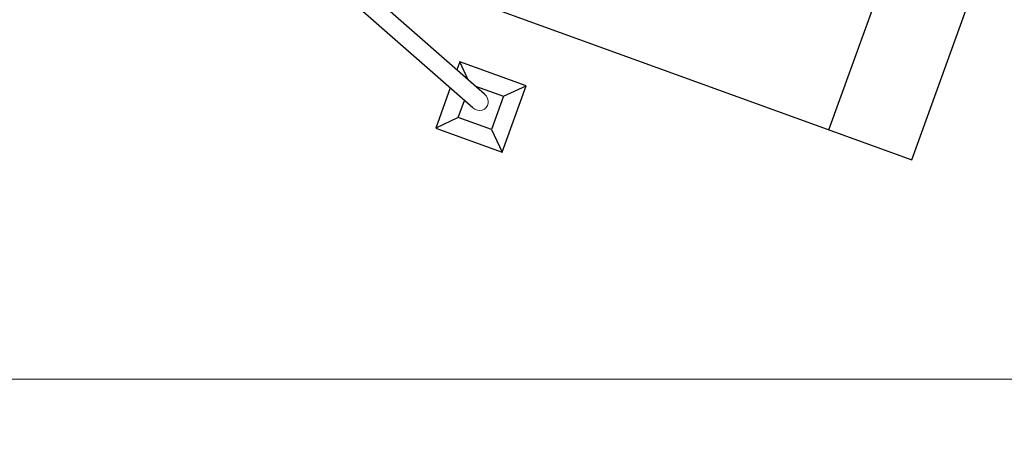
# Model space of a CAD drawing. Header units: millimetres. Extents: x 0 to 6535399, y 0 to 6021678.
# Tile 28 of 59: x 6532993.08 to 6532996.43, y 6021283.03 to 6021284.45. Entities that reach past the tile are written whole.
import ezdxf

# ---------------------------------------------------------------- set-up
doc = ezdxf.new("R2010")
doc.units = ezdxf.units.MM
for name, color, linetype, lineweight in [('Linia przekroju (ISO)', 7, 'Continuous', 25), ('PZT', 7, 'Continuous', 5), ('PZT_plac zabaw', 7, 'Continuous', 15), ('Widoczne (ISO)', 7, 'Continuous', 25), ('Widoczne wąskie (ISO)', 7, 'Continuous', 15)]:
    doc.layers.add(name, color=color, linetype=linetype, lineweight=lineweight)

# ---------------------------------------------------------------- blocks, each defined once
blk = doc.blocks.new('hustawka bocianie gniazdo')
at = {"layer": 'Linia przekroju (ISO)'}
blk.add_line((0, 500), (2300, 500), dxfattribs=at)
at = {"layer": 'Widoczne (ISO)'}
for p, q in [((0, 3560), (0, 0)), ((-570, 2441.5), (-152.4, 3512.2)), ((-475.4, 2404.6), (-57.8, 3475.3)), ((-650, 2500), (-750, 2600)), ((-750, 2600), (-750, 2200)), ((-508.2, 2600), (-750, 2600)), ((-430.6, 2519.4), (-350, 2600)), ((-350, 2600), (-399.1, 2600)), ((-350, 2200), (-350, 2600)), ((-650, 2300), (-650, 2500)), ((-650, 2500), (-547.2, 2500)), ((-450, 2469.6), (-450, 2300)), ((-650, 2300), (-750, 2200)), ((-450, 2300), (-650, 2300)), ((-450, 2300), (-350, 2200)), ((-750, 2200), (-350, 2200)), ((0, 0), (2300, 0))]:
    blk.add_line(p, q, dxfattribs=at)
at = {"layer": 'Widoczne wąskie (ISO)'}
blk.add_ellipse((-522.7, 2423), major_axis=(20.5, 52.6), ratio=0.899667, start_param=1.570796, end_param=4.712389, dxfattribs=at)

msp = doc.modelspace()

# ---------------------------------------------------------------- linework, layer by layer
at = {"layer": 'PZT', "color": 7, "lineweight": 20}
for points in [[(6532990.5233, 6021283.2264), (6532998.5233, 6021283.2264), (6532998.5233, 6021287.2264), (6532990.5233, 6021287.2264)], [(6532990.5233, 6021279.2264), (6532998.5233, 6021279.2264), (6532998.5233, 6021283.2264), (6532990.5233, 6021283.2264)]]:
    msp.add_lwpolyline(points, close=True, dxfattribs=at)

# ---------------------------------------------------------------- block references
at = {"layer": 'PZT_plac zabaw', "xscale": 0.0006, "yscale": 0.0006, "zscale": 0.0006, "rotation": 70.07572273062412}
msp.add_blockref('hustawka bocianie gniazdo', (6532996.1144, 6021283.9721), dxfattribs=at)

doc.saveas('drawing.dxf')
